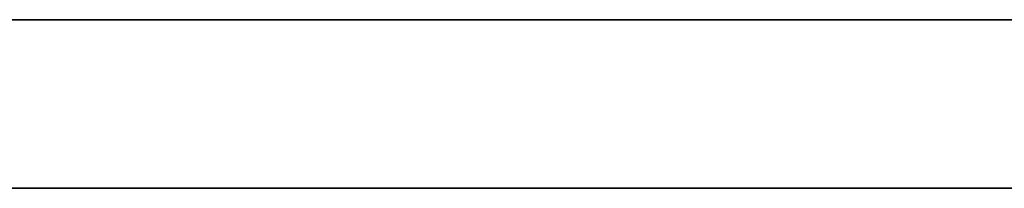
# Model space of a CAD drawing. Header units: millimetres. Extents: x -309 to 8059, y -96 to 57.
# Tile 64 of 99: x 4270 to 4500, y -39 to 0. Entities that reach past the tile are written whole.
import ezdxf

# ---------------------------------------------------------------- set-up
doc = ezdxf.new("R2010")
doc.units = ezdxf.units.MM
doc.layers.add('151', color=7, linetype='Continuous', true_color=0xffffff)

# ---------------------------------------------------------------- blocks, each defined once
blk = doc.blocks.new('UG_SURFACE_018')
at = {"layer": '151', "color": 252, "linetype": 'Continuous', "lineweight": 35}
for points in [[(4041, 0), (4041, 0, 2017), (4959, 0, 2017), (4959, 0)], [(4959, -39.3, 2017), (4959, 0, 2017), (4041, 0, 2017), (4041, -39.3, 2017)], [(4041, -39.3), (4041, 0), (4959, 0), (4959, -39.3)], [(4959, -39.3), (4959, -39.3, 2017), (4041, -39.3, 2017), (4041, -39.3)]]:
    blk.add_3dface(points, dxfattribs=at)

msp = doc.modelspace()

# ---------------------------------------------------------------- linework, layer by layer
at = {"layer": '151', "color": 252, "linetype": 'Continuous', "lineweight": 35}
for p, q in [((4959, 0), (4041, 0)), ((4959, 0, 2017), (4041, 0, 2017)), ((4041, -39.3, 2017), (4959, -39.3, 2017)), ((4041, -39.3), (4959, -39.3))]:
    msp.add_line(p, q, dxfattribs=at)

# ---------------------------------------------------------------- block references
msp.add_blockref('UG_SURFACE_018', (0, 0), dxfattribs=at)

doc.saveas('drawing.dxf')
